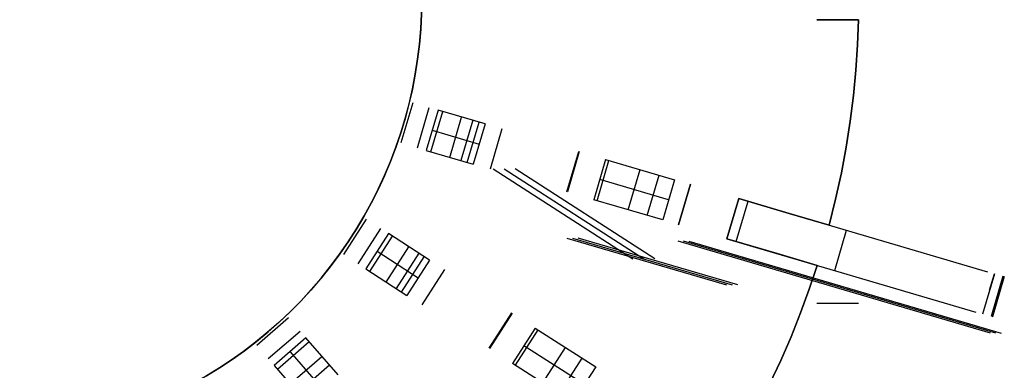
# Model space of a CAD drawing. Header units: millimetres. Extents: x 453 to 1057, y -213 to 387.
# Tile 12 of 17: x 765 to 1047, y -19 to 81. Entities that reach past the tile are written whole.
import ezdxf

# ---------------------------------------------------------------- set-up
doc = ezdxf.new("R2010")
doc.units = ezdxf.units.MM

msp = doc.modelspace()

# ---------------------------------------------------------------- linework, layer by layer
at = {"extrusion": (-4e-05, 5.75113e-06, 1)}
msp.add_lwpolyline([(880.02, 87.01), (879.95, 82.68), (879.72, 78.36), (879.35, 74.05), (878.83, 69.75), (878.16, 65.48), (877.34, 61.23), (876.37, 57.01), (875.26, 52.83), (874.01, 48.69), (872.61, 44.59), (871.07, 40.55), (869.39, 36.56), (867.58, 32.63), (865.63, 28.77), (863.55, 24.98), (861.33, 21.26), (858.99, 17.62), (856.53, 14.06), (853.95, 10.59), (851.24, 7.21), (848.42, 3.93), (845.49, 0.75), (842.45, -2.33), (839.31, -5.3), (836.06, -8.17), (832.72, -10.91), (829.28, -13.54), (825.76, -16.05), (822.15, -18.44), (818.46, -20.7), (814.69, -22.83), (810.85, -24.83), (806.95, -26.7), (802.98, -28.42), (798.96, -30.02), (794.88, -31.47), (790.76, -32.77), (786.59, -33.94), (782.39, -34.96), (778.15, -35.83), (773.88, -36.56), (769.59, -37.14), (765.29, -37.57), (760.97, -37.85), (756.65, -37.98), (752.32, -37.96), (748, -37.79), (743.68, -37.48), (739.38, -37.01), (735.1, -36.39), (730.84, -35.63), (726.61, -34.72), (722.41, -33.66), (718.25, -32.46), (714.14, -31.12), (710.08, -29.63), (706.07, -28.01), (702.11, -26.24), (698.23, -24.34), (694.41, -22.31), (690.66, -20.15), (686.99, -17.86), (683.4, -15.44), (679.9, -12.9), (676.48, -10.24), (673.17, -7.46), (669.95, -4.57), (666.83, -1.57), (663.81, 1.53), (660.91, 4.74), (658.12, 8.05), (655.44, 11.45), (652.89, 14.94), (650.46, 18.52), (648.15, 22.18), (645.97, 25.92), (643.92, 29.73), (642, 33.61), (640.22, 37.55), (638.58, 41.56), (637.08, 45.61), (635.71, 49.72), (634.5, 53.87), (633.42, 58.06), (632.49, 62.29), (631.71, 66.55), (631.08, 70.83), (630.59, 75.13), (630.25, 79.44), (630.07, 83.76), (630.03, 88.09), (630.14, 92.42), (630.4, 96.73), (630.81, 101.04), (631.37, 105.33), (632.08, 109.6), (632.94, 113.84), (633.94, 118.05), (635.09, 122.22)], dxfattribs=at)
at = {"extrusion": (4e-05, -5.75113e-06, 1)}
msp.add_lwpolyline([(635.1, 122.22), (633.95, 118.05), (632.95, 113.84), (632.1, 109.6), (631.39, 105.33), (630.83, 101.04), (630.42, 96.73), (630.15, 92.41), (630.04, 88.09), (630.08, 83.76), (630.27, 79.44), (630.6, 75.12), (631.09, 70.82), (631.72, 66.54), (632.5, 62.29), (633.43, 58.06), (634.51, 53.87), (635.73, 49.72), (637.09, 45.61), (638.59, 41.55), (640.24, 37.55), (642.02, 33.61), (643.93, 29.73), (645.98, 25.92), (648.16, 22.18), (650.47, 18.52), (652.9, 14.94), (655.46, 11.45), (658.13, 8.05), (660.92, 4.74), (663.83, 1.53), (666.84, -1.57), (669.96, -4.57), (673.18, -7.46), (676.5, -10.24), (679.91, -12.9), (683.41, -15.44), (687, -17.86), (690.67, -20.15), (694.42, -22.31), (698.24, -24.35), (702.13, -26.24), (706.08, -28.01), (710.09, -29.63), (714.15, -31.12), (718.27, -32.46), (722.42, -33.66), (726.62, -34.72), (730.85, -35.63), (735.11, -36.4), (739.39, -37.01), (743.69, -37.48), (748.01, -37.8), (752.33, -37.96), (756.66, -37.98), (760.98, -37.85), (765.3, -37.57), (769.61, -37.14), (773.9, -36.56), (778.16, -35.84), (782.4, -34.96), (786.6, -33.94), (790.77, -32.78), (794.9, -31.47), (798.97, -30.02), (803, -28.43), (806.96, -26.7), (810.87, -24.83), (814.71, -22.83), (818.47, -20.7), (822.16, -18.44), (825.77, -16.06), (829.3, -13.55), (832.73, -10.92), (836.07, -8.17), (839.32, -5.31), (842.46, -2.33), (845.5, 0.75), (848.43, 3.93), (851.25, 7.21), (853.96, 10.59), (856.54, 14.06), (859.01, 17.62), (861.35, 21.26), (863.56, 24.98), (865.64, 28.77), (867.59, 32.63), (869.41, 36.56), (871.08, 40.55), (872.62, 44.59), (874.02, 48.69), (875.27, 52.83), (876.38, 57.01), (877.35, 61.23), (878.17, 65.48), (878.84, 69.75), (879.36, 74.05), (879.74, 78.36), (879.96, 82.68), (880.04, 87.01)], dxfattribs=at)
for points in [[(879.95, 82.67), (879.73, 78.34), (879.35, 74.01), (878.83, 69.71), (878.15, 65.42), (877.33, 61.16), (876.36, 56.93), (875.24, 52.74), (873.98, 48.59), (872.57, 44.48), (871.03, 40.43), (869.34, 36.43), (867.52, 32.49), (865.56, 28.62), (863.46, 24.82), (861.24, 21.09), (858.89, 17.45), (856.41, 13.89), (853.81, 10.41), (851.09, 7.03), (848.26, 3.74), (845.31, 0.56), (842.26, -2.52), (839.1, -5.5), (835.84, -8.36), (832.48, -11.11), (829.03, -13.74), (825.49, -16.24), (821.86, -18.63), (818.16, -20.88)], [(1004.96, 81.01), (993.03, 81.01)], [(993.03, 81.01), (1004.96, 81.01)], [(996.52, 22.35), (998.4, 29.8), (1000.03, 37.24), (1001.42, 44.65), (1002.57, 52.03), (1003.5, 59.37), (1004.2, 66.64), (1004.68, 73.86), (1004.96, 81.01)], [(996.52, 22.35), (998.4, 29.8), (1000.03, 37.24), (1001.42, 44.65), (1002.57, 52.03), (1003.5, 59.37), (1004.2, 66.64), (1004.68, 73.86), (1004.96, 81.01)], [(996.52, 22.35), (998.4, 29.8), (1000.03, 37.24), (1001.42, 44.65), (1002.57, 52.03), (1003.5, 59.37), (1004.2, 66.64), (1004.68, 73.86), (1004.96, 81.01)], [(1004.96, 81.01), (1004.68, 73.86), (1004.2, 66.64), (1003.5, 59.37), (1002.57, 52.03), (1001.42, 44.65), (1000.03, 37.24), (998.4, 29.8), (996.52, 22.35)], [(1004.96, 81.01), (1004.68, 73.86), (1004.2, 66.64), (1003.5, 59.37), (1002.57, 52.03), (1001.42, 44.65), (1000.03, 37.24), (998.4, 29.8), (996.52, 22.35)], [(1004.96, 81.01), (1004.68, 73.86), (1004.2, 66.64), (1003.5, 59.37), (1002.57, 52.03), (1001.42, 44.65), (1000.03, 37.24), (998.4, 29.8), (996.52, 22.35)], [(877.43, 57.32), (874.05, 45.81)], [(878.81, 44.41), (882.19, 55.92)], [(884.69, 55.19), (881.31, 43.67)], [(882.63, 43.29), (886.01, 54.8)], [(898.12, 51.24), (884.69, 55.19)], [(888.03, 41.7), (891.41, 53.22)], [(894.59, 52.28), (891.21, 40.77)], [(893.04, 40.23), (896.42, 51.74)], [(898.12, 51.24), (894.74, 39.73)], [(883, 49.43), (896.43, 45.49)], [(902.95, 49.83), (899.57, 38.31)], [(881.31, 43.67), (894.74, 39.73)], [(921.54, 31.86), (924.92, 43.38)], [(925.09, 43.33), (921.71, 31.81)], [(932.6, 41.12), (929.22, 29.61)], [(930.17, 29.33), (933.56, 40.84)], [(932.6, 41.12), (952.32, 35.33)], [(939.08, 26.71), (942.46, 38.23)], [(944.51, 25.12), (947.89, 36.63)], [(950.63, 29.57), (930.91, 35.36)], [(952.32, 35.33), (948.94, 23.82)], [(956.86, 34), (953.48, 22.48)], [(953.48, 22.48), (956.86, 34)], [(948.94, 23.82), (929.22, 29.61)], [(970.69, 29.94), (967.31, 18.42)], [(970.69, 29.94), (967.31, 18.42)], [(970.69, 29.94), (967.31, 18.42)], [(970.69, 29.94), (967.31, 18.42)], [(970.69, 29.94), (967.31, 18.42)], [(970.69, 29.94), (967.31, 18.42)], [(967.31, 18.42), (970.69, 29.94)], [(967.31, 18.42), (970.69, 29.94)], [(967.31, 18.42), (970.69, 29.94)], [(969.99, 17.64), (973.37, 29.15)], [(970.69, 29.94), (985.08, 25.71)], [(985.08, 25.71), (970.69, 29.94)], [(970.69, 29.94), (985.08, 25.71)], [(985.08, 25.71), (970.69, 29.94)], [(970.69, 29.94), (1041.85, 9.04)], [(985.08, 25.71), (996.52, 22.35)], [(996.52, 22.35), (985.08, 25.71)], [(985.08, 25.71), (996.52, 22.35)], [(996.52, 22.35), (985.08, 25.71)], [(864.11, 24.04), (857.62, 13.94)], [(861.79, 11.26), (868.28, 21.36)], [(870.47, 19.95), (863.99, 9.85)], [(882.25, 12.38), (870.47, 19.95)], [(998.16, 9.37), (1001.54, 20.88)], [(865.15, 9.11), (871.63, 19.2)], [(981.7, 14.2), (967.31, 18.42)], [(967.31, 18.42), (981.7, 14.2)], [(981.7, 14.2), (967.31, 18.42)], [(967.31, 18.42), (981.7, 14.2)], [(967.31, 18.42), (1038.46, -2.47)], [(867.23, 14.9), (879.01, 7.33)], [(869.88, 6.07), (876.36, 16.16)], [(879.16, 14.37), (872.67, 4.27)], [(993.14, 10.84), (981.7, 14.2)], [(981.7, 14.2), (993.14, 10.84)], [(993.14, 10.84), (981.7, 14.2)], [(981.7, 14.2), (993.14, 10.84)], [(874.27, 3.24), (880.76, 13.34)], [(882.25, 12.38), (875.76, 2.28)], [(863.99, 9.85), (875.76, 2.28)], [(886.49, 9.66), (880, -0.44)], [(968.53, -43.07), (972.42, -36.44), (976.08, -29.77), (979.5, -23.05), (982.69, -16.29), (985.64, -9.52), (988.37, -2.73), (990.87, 4.06), (993.14, 10.84)], [(968.53, -43.07), (972.42, -36.44), (976.08, -29.77), (979.5, -23.05), (982.69, -16.29), (985.64, -9.52), (988.37, -2.73), (990.87, 4.06), (993.14, 10.84)], [(993.14, 10.84), (990.87, 4.06), (988.37, -2.73), (985.64, -9.52), (982.69, -16.29), (979.5, -23.05), (976.08, -29.77), (972.42, -36.44), (968.53, -43.07)], [(968.53, -43.07), (972.42, -36.44), (976.08, -29.77), (979.5, -23.05), (982.69, -16.29), (985.64, -9.52), (988.37, -2.73), (990.87, 4.06), (993.14, 10.84)], [(993.14, 10.84), (990.87, 4.06), (988.37, -2.73), (985.64, -9.52), (982.69, -16.29), (979.5, -23.05), (976.08, -29.77), (972.42, -36.44), (968.53, -43.07)], [(993.14, 10.84), (990.87, 4.06), (988.37, -2.73), (985.64, -9.52), (982.69, -16.29), (979.5, -23.05), (976.08, -29.77), (972.42, -36.44), (968.53, -43.07)], [(1043.79, 8.47), (1040.41, -3.04)], [(1042.41, 3.75), (1043.79, 8.47)], [(1046.22, 7.76), (1042.84, -3.75)], [(1046.64, 7.64), (1043.26, -3.88)], [(1046.64, 7.64), (1043.26, -3.88)], [(1043.26, -3.88), (1046.64, 7.64)], [(899.26, -12.82), (905.75, -2.72)], [(841.95, -4.14), (832.88, -12)], [(905.9, -2.82), (899.41, -12.91)], [(836.13, -15.75), (845.2, -7.89)], [(912.48, -7.05), (905.99, -17.14)], [(906.83, -17.68), (913.32, -7.59)], [(912.48, -7.05), (929.77, -18.16)], [(846.9, -9.86), (837.84, -17.72)], [(838.74, -18.76), (847.81, -10.9)], [(856.07, -20.44), (846.9, -9.86)], [(842.37, -13.79), (851.54, -24.37)], [(926.53, -23.21), (909.23, -12.09)], [(914.64, -22.7), (921.12, -12.6)], [(842.42, -23.01), (851.49, -15.15)], [(919.4, -25.76), (925.88, -15.66)], [(837.84, -17.72), (847, -28.3)], [(853.66, -17.66), (844.59, -25.52)], [(923.28, -28.25), (905.99, -17.14)], [(929.77, -18.16), (923.28, -28.25)]]:
    msp.add_lwpolyline(points)
at = {"extrusion": (0, 1, 0)}
msp.add_lwpolyline([(-1004.96, -242), (-993.03, -242)], dxfattribs=at)
at = {"extrusion": (1, 0, 0)}
for points in [[(81.01, -172), (81.01, -160)], [(81.01, -254), (81.01, -242)], [(32.67, -51.1), (32.67, -133.31)], [(32.67, -333.58), (32.67, -504.14)], [(29.94, -143), (29.94, -160)], [(29.94, -172), (29.94, -242)], [(29.94, -254), (29.94, -288)], [(24.18, -160), (24.18, -143)], [(24.18, -242), (24.18, -172)], [(24.18, -288), (24.18, -254)], [(21.15, -51.1), (21.15, -133.31)], [(21.15, -333.58), (21.15, -504.14)], [(22.35, -160), (22.35, -172)], [(22.35, -242), (22.35, -254)], [(18.42, -160), (18.42, -143)], [(18.42, -242), (18.42, -172)], [(18.42, -288), (18.42, -254)], [(10.84, -160), (10.84, -172)], [(10.84, -242), (10.84, -254)], [(7.64, -244.77), (7.64, -126.86)], [(1.88, -126.86), (1.88, -244.77)], [(-3.88, -126.86), (-3.88, -244.77)]]:
    msp.add_lwpolyline(points, dxfattribs=at)
at = {"extrusion": (0.281733, 0.959493, -1.24038e-15)}
msp.add_lwpolyline([(-833.31, 0), (-833.03, 0), (-832.75, -0.02), (-832.48, -0.04), (-832.2, -0.08), (-831.93, -0.12), (-831.66, -0.17), (-831.39, -0.23), (-831.12, -0.3), (-830.85, -0.38), (-830.59, -0.47), (-830.33, -0.57), (-830.08, -0.68), (-829.83, -0.8), (-829.58, -0.92), (-829.34, -1.05), (-829.1, -1.19), (-828.87, -1.34), (-828.64, -1.5), (-828.42, -1.67), (-828.2, -1.84), (-827.99, -2.02), (-827.79, -2.21), (-827.59, -2.4), (-827.4, -2.6), (-827.22, -2.81), (-827.04, -3.02), (-826.87, -3.24), (-826.71, -3.47), (-826.56, -3.7), (-826.42, -3.93), (-826.28, -4.17), (-826.15, -4.42), (-826.03, -4.67), (-825.92, -4.92), (-825.82, -5.18), (-825.73, -5.44), (-825.64, -5.7), (-825.57, -5.97), (-825.5, -6.24), (-825.45, -6.51), (-825.4, -6.78), (-825.36, -7.06), (-825.33, -7.33), (-825.31, -7.61), (-825.31, -7.89), (-825.31, -8.16), (-825.32, -8.44), (-825.34, -8.71), (-825.37, -8.99), (-825.41, -9.26), (-825.45, -9.54), (-825.51, -9.81), (-825.58, -10.08), (-825.66, -10.34), (-825.74, -10.6)], dxfattribs=at)
at = {"extrusion": (0.028774, 0.995785, -0.087093)}
for points in [[(-875.41, -3.37), (-892.71, -55.51)], [(-891.19, -56.01), (-873.89, -3.87)], [(-889.66, -56.52), (-872.36, -4.38)]]:
    msp.add_lwpolyline(points, dxfattribs=at)
at = {"extrusion": (0.281733, 0.959493, 3.89483e-15)}
msp.add_lwpolyline([(-825.74, -10.6), (-825.66, -10.34), (-825.58, -10.08), (-825.51, -9.81), (-825.45, -9.54), (-825.41, -9.26), (-825.37, -8.99), (-825.34, -8.71), (-825.32, -8.44), (-825.31, -8.16), (-825.31, -7.89), (-825.31, -7.61), (-825.33, -7.33), (-825.36, -7.06), (-825.4, -6.78), (-825.45, -6.51), (-825.5, -6.24), (-825.57, -5.97), (-825.64, -5.7), (-825.73, -5.44), (-825.82, -5.18), (-825.92, -4.92), (-826.03, -4.67), (-826.15, -4.42), (-826.28, -4.17), (-826.42, -3.93), (-826.56, -3.7), (-826.71, -3.47), (-826.87, -3.24), (-827.04, -3.02), (-827.22, -2.81), (-827.4, -2.6), (-827.59, -2.4), (-827.79, -2.21), (-827.99, -2.02), (-828.2, -1.84), (-828.42, -1.67), (-828.64, -1.5), (-828.87, -1.34), (-829.1, -1.19), (-829.34, -1.05), (-829.58, -0.92), (-829.83, -0.8), (-830.08, -0.68), (-830.33, -0.57), (-830.59, -0.47), (-830.85, -0.38), (-831.12, -0.3), (-831.39, -0.23), (-831.66, -0.17), (-831.93, -0.12), (-832.2, -0.08), (-832.48, -0.04), (-832.75, -0.02), (-833.03, 0), (-833.31, 0)], dxfattribs=at)
at = {"extrusion": (0.281733, 0.959493, 6.39176e-15)}
msp.add_lwpolyline([(-845.53, -65.6), (-845.35, -65.41), (-845.18, -65.22), (-845.01, -65.03), (-844.85, -64.82), (-844.7, -64.61), (-844.55, -64.4), (-844.41, -64.18), (-844.27, -63.96), (-844.15, -63.74), (-844.03, -63.51), (-843.92, -63.27), (-843.81, -63.03), (-843.72, -62.79), (-843.63, -62.55)], dxfattribs=at)
at = {"extrusion": (0.137925, 0.979956, -0.143748)}
for points in [[(-880.46, -39.6), (-957.04, -117.81)], [(-956.17, -118.66), (-879.59, -40.45)], [(-955.3, -119.51), (-878.72, -41.3)]]:
    msp.add_lwpolyline(points, dxfattribs=at)
at = {"extrusion": (0.281733, 0.959493, 4.62638e-15)}
msp.add_lwpolyline([(-852.34, -1.78), (-852.13, -1.62), (-851.91, -1.45), (-851.68, -1.3), (-851.45, -1.16), (-851.22, -1.02), (-850.98, -0.89), (-850.73, -0.77), (-850.48, -0.66), (-850.23, -0.55), (-849.98, -0.46), (-849.72, -0.37), (-849.46, -0.29), (-849.19, -0.23), (-848.93, -0.17), (-848.66, -0.12), (-848.39, -0.07), (-848.12, -0.04), (-847.85, -0.02), (-847.58, 0), (-847.31, 0)], dxfattribs=at)
at = {"extrusion": (0.167321, 0.975737, -0.141214)}
for points in [[(-1027.34, -93.34), (-881.54, 26.72)], [(-880.85, 25.88), (-1026.65, -94.19)], [(-880.16, 25.04), (-1025.96, -95.03)]]:
    msp.add_lwpolyline(points, dxfattribs=at)
at = {"extrusion": (0.281733, 0.959493, -1.99786e-15)}
msp.add_lwpolyline([(-825.74, -10.6), (-825.66, -10.34), (-825.58, -10.08), (-825.51, -9.81), (-825.45, -9.54), (-825.41, -9.26), (-825.37, -8.99), (-825.34, -8.71), (-825.32, -8.44), (-825.31, -8.16), (-825.31, -7.89), (-825.31, -7.61), (-825.33, -7.33), (-825.36, -7.06), (-825.4, -6.78), (-825.45, -6.51), (-825.5, -6.24), (-825.57, -5.97), (-825.64, -5.7), (-825.73, -5.44), (-825.82, -5.18), (-825.92, -4.92), (-826.03, -4.67), (-826.15, -4.42), (-826.28, -4.17), (-826.42, -3.93), (-826.56, -3.7), (-826.71, -3.47), (-826.87, -3.24), (-827.04, -3.02), (-827.22, -2.81), (-827.4, -2.6), (-827.59, -2.4), (-827.79, -2.21), (-827.99, -2.02), (-828.2, -1.84), (-828.42, -1.67), (-828.64, -1.5), (-828.87, -1.34), (-829.1, -1.19), (-829.34, -1.05), (-829.58, -0.92), (-829.83, -0.8), (-830.08, -0.68), (-830.33, -0.57), (-830.59, -0.47), (-830.85, -0.38), (-831.12, -0.3), (-831.39, -0.23), (-831.66, -0.17), (-831.93, -0.12), (-832.2, -0.08), (-832.48, -0.04), (-832.75, -0.02), (-833.03, 0), (-833.31, 0)], dxfattribs=at)
at = {"extrusion": (0.281733, 0.959493, -4.0646e-14)}
msp.add_lwpolyline([(-845.53, -65.6), (-845.35, -65.41), (-845.18, -65.22), (-845.01, -65.03), (-844.85, -64.82), (-844.7, -64.61), (-844.55, -64.4), (-844.41, -64.18), (-844.27, -63.96), (-844.15, -63.74), (-844.03, -63.51), (-843.92, -63.27), (-843.81, -63.03), (-843.72, -62.79), (-843.63, -62.55)], dxfattribs=at)
at = {"extrusion": (0.281733, 0.959493, 1.12425e-15)}
msp.add_lwpolyline([(-847.31, 0), (-847.58, 0), (-847.85, -0.02), (-848.12, -0.04), (-848.39, -0.07), (-848.66, -0.12), (-848.93, -0.17), (-849.19, -0.23), (-849.46, -0.29), (-849.72, -0.37), (-849.98, -0.46), (-850.23, -0.55), (-850.48, -0.66), (-850.73, -0.77), (-850.98, -0.89), (-851.22, -1.02), (-851.45, -1.16), (-851.68, -1.3), (-851.91, -1.45), (-852.13, -1.62), (-852.34, -1.78)], dxfattribs=at)
at = {"extrusion": (0.281733, 0.959493, 8.77422e-15)}
msp.add_lwpolyline([(-875.41, -511.57), (-875.36, -511.84), (-875.32, -512.11), (-875.28, -512.38), (-875.26, -512.65), (-875.24, -512.93), (-875.24, -513.2), (-875.24, -513.48), (-875.25, -513.75), (-875.28, -514.02), (-875.31, -514.29), (-875.35, -514.57), (-875.4, -514.83), (-875.46, -515.1), (-875.53, -515.37), (-875.6, -515.63), (-875.69, -515.89), (-875.79, -516.15), (-875.89, -516.4), (-876, -516.65), (-876.12, -516.89), (-876.25, -517.14), (-876.39, -517.37), (-876.54, -517.6), (-876.69, -517.83), (-876.85, -518.05), (-877.02, -518.27), (-877.2, -518.48), (-877.38, -518.68), (-877.57, -518.88), (-877.77, -519.07), (-877.97, -519.25), (-878.18, -519.43), (-878.39, -519.6), (-878.61, -519.76), (-878.84, -519.92), (-879.07, -520.06), (-879.31, -520.2), (-879.55, -520.33), (-879.79, -520.45), (-880.04, -520.57), (-880.29, -520.67), (-880.55, -520.77), (-880.81, -520.86), (-881.07, -520.94), (-881.34, -521.01), (-881.61, -521.07), (-881.87, -521.12), (-882.14, -521.16), (-882.42, -521.19), (-882.69, -521.22), (-882.96, -521.23), (-883.24, -521.23)], dxfattribs=at)
at = {"extrusion": (0.011705, 0.998283, 0.057394)}
for points in [[(-970.27, -289.9), (-924.52, -513.84)], [(-922.9, -513.5), (-968.65, -289.57)], [(-921.27, -513.17), (-967.02, -289.23)]]:
    msp.add_lwpolyline(points, dxfattribs=at)
at = {"extrusion": (0.281733, 0.959493, -6.08903e-14)}
msp.add_lwpolyline([(-845.53, -65.6), (-845.35, -65.41), (-845.18, -65.22), (-845.01, -65.03), (-844.85, -64.82), (-844.7, -64.61), (-844.55, -64.4), (-844.41, -64.18), (-844.27, -63.96), (-844.15, -63.74), (-844.03, -63.51), (-843.92, -63.27), (-843.81, -63.03), (-843.72, -62.79), (-843.63, -62.55)], dxfattribs=at)
at = {"extrusion": (0.281733, 0.959493, 5.41596e-14)}
msp.add_lwpolyline([(-847.31, 0), (-847.58, 0), (-847.85, -0.02), (-848.12, -0.04), (-848.39, -0.07), (-848.66, -0.12), (-848.93, -0.17), (-849.19, -0.23), (-849.46, -0.29), (-849.72, -0.37), (-849.98, -0.46), (-850.23, -0.55), (-850.48, -0.66), (-850.73, -0.77), (-850.98, -0.89), (-851.22, -1.02), (-851.45, -1.16), (-851.68, -1.3), (-851.91, -1.45), (-852.13, -1.62), (-852.34, -1.78)], dxfattribs=at)
at = {"extrusion": (0.281733, 0.959493, -2.51816e-15)}
msp.add_lwpolyline([(-883.24, -521.23), (-882.96, -521.23), (-882.69, -521.22), (-882.42, -521.19), (-882.14, -521.16), (-881.87, -521.12), (-881.61, -521.07), (-881.34, -521.01), (-881.07, -520.94), (-880.81, -520.86), (-880.55, -520.77), (-880.29, -520.67), (-880.04, -520.57), (-879.79, -520.45), (-879.55, -520.33), (-879.31, -520.2), (-879.07, -520.06), (-878.84, -519.92), (-878.61, -519.76), (-878.39, -519.6), (-878.18, -519.43), (-877.97, -519.25), (-877.77, -519.07), (-877.57, -518.88), (-877.38, -518.68), (-877.2, -518.48), (-877.02, -518.27), (-876.85, -518.05), (-876.69, -517.83), (-876.54, -517.6), (-876.39, -517.37), (-876.25, -517.14), (-876.12, -516.89), (-876, -516.65), (-875.89, -516.4), (-875.79, -516.15), (-875.69, -515.89), (-875.6, -515.63), (-875.53, -515.37), (-875.46, -515.1), (-875.4, -514.83), (-875.35, -514.57), (-875.31, -514.29), (-875.28, -514.02), (-875.25, -513.75), (-875.24, -513.48), (-875.24, -513.2), (-875.24, -512.93), (-875.26, -512.65), (-875.28, -512.38), (-875.32, -512.11), (-875.36, -511.84), (-875.41, -511.57)], dxfattribs=at)
at = {"extrusion": (0.281733, 0.959493, 6.24133e-15)}
msp.add_lwpolyline([(-903.79, -521.23), (-903.96, -521.23), (-904.14, -521.22), (-904.31, -521.21), (-904.48, -521.19), (-904.65, -521.16), (-904.82, -521.13), (-904.98, -521.09), (-905.15, -521.05), (-905.32, -521), (-905.48, -520.94), (-905.64, -520.88), (-905.8, -520.81), (-905.95, -520.74), (-906.11, -520.66), (-906.26, -520.58), (-906.41, -520.49), (-906.55, -520.4), (-906.69, -520.3), (-906.83, -520.2), (-906.97, -520.1), (-907.1, -519.98), (-907.23, -519.87), (-907.35, -519.75), (-907.47, -519.62), (-907.58, -519.49), (-907.69, -519.36), (-907.8, -519.23), (-907.9, -519.09), (-907.99, -518.94), (-908.08, -518.8), (-908.17, -518.65), (-908.25, -518.5), (-908.33, -518.34), (-908.4, -518.18), (-908.46, -518.02), (-908.52, -517.86)], dxfattribs=at)
at = {"extrusion": (0.028774, 0.995785, 0.087093)}
for points in [[(-955.48, -521.26), (-1045.56, -249.75)], [(-1044.04, -249.24), (-953.95, -520.76)], [(-1042.51, -248.73), (-952.43, -520.25)]]:
    msp.add_lwpolyline(points, dxfattribs=at)
at = {"extrusion": (0.281733, 0.959493, -4.56609e-15)}
msp.add_lwpolyline([(-883.24, -521.23), (-882.96, -521.23), (-882.69, -521.22), (-882.42, -521.19), (-882.14, -521.16), (-881.87, -521.12), (-881.61, -521.07), (-881.34, -521.01), (-881.07, -520.94), (-880.81, -520.86), (-880.55, -520.77), (-880.29, -520.67), (-880.04, -520.57), (-879.79, -520.45), (-879.55, -520.33), (-879.31, -520.2), (-879.07, -520.06), (-878.84, -519.92), (-878.61, -519.76), (-878.39, -519.6), (-878.18, -519.43), (-877.97, -519.25), (-877.77, -519.07), (-877.57, -518.88), (-877.38, -518.68), (-877.2, -518.48), (-877.02, -518.27), (-876.85, -518.05), (-876.69, -517.83), (-876.54, -517.6), (-876.39, -517.37), (-876.25, -517.14), (-876.12, -516.89), (-876, -516.65), (-875.89, -516.4), (-875.79, -516.15), (-875.69, -515.89), (-875.6, -515.63), (-875.53, -515.37), (-875.46, -515.1), (-875.4, -514.83), (-875.35, -514.57), (-875.31, -514.29), (-875.28, -514.02), (-875.25, -513.75), (-875.24, -513.48), (-875.24, -513.2), (-875.24, -512.93), (-875.26, -512.65), (-875.28, -512.38), (-875.32, -512.11), (-875.36, -511.84), (-875.41, -511.57)], dxfattribs=at)
at = {"extrusion": (0.281733, 0.959493, 1.28543e-14)}
msp.add_lwpolyline([(-908.52, -517.86), (-908.46, -518.02), (-908.4, -518.18), (-908.33, -518.34), (-908.25, -518.5), (-908.17, -518.65), (-908.08, -518.8), (-907.99, -518.94), (-907.9, -519.09), (-907.8, -519.23), (-907.69, -519.36), (-907.58, -519.49), (-907.47, -519.62), (-907.35, -519.75), (-907.23, -519.87), (-907.1, -519.98), (-906.97, -520.1), (-906.83, -520.2), (-906.69, -520.3), (-906.55, -520.4), (-906.41, -520.49), (-906.26, -520.58), (-906.11, -520.66), (-905.95, -520.74), (-905.8, -520.81), (-905.64, -520.88), (-905.48, -520.94), (-905.32, -521), (-905.15, -521.05), (-904.98, -521.09), (-904.82, -521.13), (-904.65, -521.16), (-904.48, -521.19), (-904.31, -521.21), (-904.14, -521.22), (-903.96, -521.23), (-903.79, -521.23)], dxfattribs=at)
at = {"extrusion": (0.540641, 0.841254, -2.62045e-15)}
msp.add_lwpolyline([(-721.5, 0), (-721.23, 0), (-720.95, -0.02), (-720.68, -0.04), (-720.4, -0.08), (-720.13, -0.12), (-719.86, -0.17), (-719.59, -0.23), (-719.32, -0.3), (-719.05, -0.38), (-718.79, -0.47), (-718.53, -0.57), (-718.28, -0.68), (-718.03, -0.8), (-717.78, -0.92), (-717.54, -1.05), (-717.3, -1.19), (-717.07, -1.34), (-716.84, -1.5), (-716.62, -1.67), (-716.4, -1.84), (-716.19, -2.02), (-715.99, -2.21), (-715.79, -2.4), (-715.6, -2.6), (-715.42, -2.81), (-715.24, -3.02), (-715.07, -3.24), (-714.91, -3.47), (-714.76, -3.7), (-714.61, -3.93), (-714.48, -4.17), (-714.35, -4.42), (-714.23, -4.67), (-714.12, -4.92), (-714.02, -5.18), (-713.92, -5.44), (-713.84, -5.7), (-713.77, -5.97), (-713.7, -6.24), (-713.64, -6.51), (-713.6, -6.78), (-713.56, -7.06), (-713.53, -7.33), (-713.51, -7.61), (-713.5, -7.89), (-713.51, -8.16), (-713.52, -8.44), (-713.54, -8.71), (-713.57, -8.99), (-713.6, -9.26), (-713.65, -9.54), (-713.71, -9.81), (-713.78, -10.08), (-713.85, -10.34), (-713.94, -10.6)], dxfattribs=at)
at = {"extrusion": (0.048973, 0.984387, -0.169065)}
for points in [[(-861.85, 0.87), (-877.36, -51.84)], [(-874.37, -52.72), (-858.86, -0.01)], [(-871.38, -53.6), (-855.87, -0.89)]]:
    msp.add_lwpolyline(points, dxfattribs=at)
at = {"extrusion": (0.281733, 0.959493, -1.21811e-14)}
msp.add_lwpolyline([(-908.52, -517.86), (-908.46, -518.02), (-908.4, -518.18), (-908.33, -518.34), (-908.25, -518.5), (-908.17, -518.65), (-908.08, -518.8), (-907.99, -518.94), (-907.9, -519.09), (-907.8, -519.23), (-907.69, -519.36), (-907.58, -519.49), (-907.47, -519.62), (-907.35, -519.75), (-907.23, -519.87), (-907.1, -519.98), (-906.97, -520.1), (-906.83, -520.2), (-906.69, -520.3), (-906.55, -520.4), (-906.41, -520.49), (-906.26, -520.58), (-906.11, -520.66), (-905.95, -520.74), (-905.8, -520.81), (-905.64, -520.88), (-905.48, -520.94), (-905.32, -521), (-905.15, -521.05), (-904.98, -521.09), (-904.82, -521.13), (-904.65, -521.16), (-904.48, -521.19), (-904.31, -521.21), (-904.14, -521.22), (-903.96, -521.23), (-903.79, -521.23)], dxfattribs=at)
at = {"extrusion": (0.540641, 0.841254, 3.02575e-15)}
msp.add_lwpolyline([(-713.94, -10.6), (-713.85, -10.34), (-713.78, -10.08), (-713.71, -9.81), (-713.65, -9.54), (-713.6, -9.26), (-713.57, -8.99), (-713.54, -8.71), (-713.52, -8.44), (-713.51, -8.16), (-713.5, -7.89), (-713.51, -7.61), (-713.53, -7.33), (-713.56, -7.06), (-713.6, -6.78), (-713.64, -6.51), (-713.7, -6.24), (-713.77, -5.97), (-713.84, -5.7), (-713.92, -5.44), (-714.02, -5.18), (-714.12, -4.92), (-714.23, -4.67), (-714.35, -4.42), (-714.48, -4.17), (-714.61, -3.93), (-714.76, -3.7), (-714.91, -3.47), (-715.07, -3.24), (-715.24, -3.02), (-715.42, -2.81), (-715.6, -2.6), (-715.79, -2.4), (-715.99, -2.21), (-716.19, -2.02), (-716.4, -1.84), (-716.62, -1.67), (-716.84, -1.5), (-717.07, -1.34), (-717.3, -1.19), (-717.54, -1.05), (-717.78, -0.92), (-718.03, -0.8), (-718.28, -0.68), (-718.53, -0.57), (-718.79, -0.47), (-719.05, -0.38), (-719.32, -0.3), (-719.59, -0.23), (-719.86, -0.17), (-720.13, -0.12), (-720.4, -0.08), (-720.68, -0.04), (-720.95, -0.02), (-721.23, 0), (-721.5, 0)], dxfattribs=at)
at = {"extrusion": (0.540641, 0.841254, -7.99403e-15)}
msp.add_lwpolyline([(-713.94, -10.6), (-713.85, -10.34), (-713.78, -10.08), (-713.71, -9.81), (-713.65, -9.54), (-713.6, -9.26), (-713.57, -8.99), (-713.54, -8.71), (-713.52, -8.44), (-713.51, -8.16), (-713.5, -7.89), (-713.51, -7.61), (-713.53, -7.33), (-713.56, -7.06), (-713.6, -6.78), (-713.64, -6.51), (-713.7, -6.24), (-713.77, -5.97), (-713.84, -5.7), (-713.92, -5.44), (-714.02, -5.18), (-714.12, -4.92), (-714.23, -4.67), (-714.35, -4.42), (-714.48, -4.17), (-714.61, -3.93), (-714.76, -3.7), (-714.91, -3.47), (-715.07, -3.24), (-715.24, -3.02), (-715.42, -2.81), (-715.6, -2.6), (-715.79, -2.4), (-715.99, -2.21), (-716.19, -2.02), (-716.4, -1.84), (-716.62, -1.67), (-716.84, -1.5), (-717.07, -1.34), (-717.3, -1.19), (-717.54, -1.05), (-717.78, -0.92), (-718.03, -0.8), (-718.28, -0.68), (-718.53, -0.57), (-718.79, -0.47), (-719.05, -0.38), (-719.32, -0.3), (-719.59, -0.23), (-719.86, -0.17), (-720.13, -0.12), (-720.4, -0.08), (-720.68, -0.04), (-720.95, -0.02), (-721.23, 0), (-721.5, 0)], dxfattribs=at)
at = {"extrusion": (0.540641, 0.841254, -1.128e-13)}
msp.add_lwpolyline([(-733.73, -65.6), (-733.55, -65.41), (-733.38, -65.22), (-733.21, -65.03), (-733.05, -64.82), (-732.89, -64.61), (-732.75, -64.4), (-732.61, -64.18), (-732.47, -63.96), (-732.35, -63.74), (-732.23, -63.51), (-732.11, -63.27), (-732.01, -63.03), (-731.91, -62.79), (-731.83, -62.55)], dxfattribs=at)
at = {"extrusion": (0.246101, 0.924042, -0.292541)}
for points in [[(-847.66, 7.35), (-921.35, -73.59)], [(-919.51, -75.26), (-845.83, 5.68)], [(-917.68, -76.93), (-843.99, 4.01)]]:
    msp.add_lwpolyline(points, dxfattribs=at)
at = {"extrusion": (0.540641, 0.841254, 9.5003e-14)}
msp.add_lwpolyline([(-740.54, -1.78), (-740.33, -1.62), (-740.11, -1.45), (-739.88, -1.3), (-739.65, -1.16), (-739.41, -1.02), (-739.17, -0.89), (-738.93, -0.77), (-738.68, -0.66), (-738.43, -0.55), (-738.18, -0.46), (-737.92, -0.37), (-737.66, -0.29), (-737.39, -0.23), (-737.13, -0.17), (-736.86, -0.12), (-736.59, -0.07), (-736.32, -0.04), (-736.05, -0.02), (-735.78, 0), (-735.51, 0)], dxfattribs=at)
at = {"extrusion": (0.540641, 0.841254, 2.77432e-14)}
msp.add_lwpolyline([(-733.73, -65.6), (-733.55, -65.41), (-733.38, -65.22), (-733.21, -65.03), (-733.05, -64.82), (-732.89, -64.61), (-732.75, -64.4), (-732.61, -64.18), (-732.47, -63.96), (-732.35, -63.74), (-732.23, -63.51), (-732.11, -63.27), (-732.01, -63.03), (-731.91, -62.79), (-731.83, -62.55)], dxfattribs=at)
at = {"extrusion": (0.302704, 0.907452, -0.29138)}
for points in [[(-980.13, -41.55), (-837.88, 82.7)], [(-836.4, 81.01), (-978.65, -43.25)], [(-834.92, 79.31), (-977.17, -44.94)]]:
    msp.add_lwpolyline(points, dxfattribs=at)
at = {"extrusion": (0.281733, 0.959493, 1.14738e-14)}
msp.add_lwpolyline([(-1002.09, -126.86), (-1002.09, -126.59), (-1002.07, -126.32), (-1002.05, -126.04), (-1002.01, -125.77), (-1001.97, -125.5), (-1001.92, -125.23), (-1001.86, -124.96), (-1001.79, -124.7), (-1001.71, -124.44), (-1001.63, -124.18), (-1001.53, -123.92), (-1001.42, -123.67), (-1001.31, -123.42), (-1001.19, -123.17), (-1001.06, -122.93), (-1000.92, -122.7), (-1000.77, -122.46), (-1000.62, -122.24), (-1000.46, -122.02), (-1000.29, -121.8), (-1000.11, -121.59), (-999.93, -121.39), (-999.74, -121.19), (-999.54, -121), (-999.33, -120.82), (-999.12, -120.65)], dxfattribs=at)
at = {"extrusion": (0.540641, 0.841254, -7.99873e-14)}
msp.add_lwpolyline([(-735.51, 0), (-735.78, 0), (-736.05, -0.02), (-736.32, -0.04), (-736.59, -0.07), (-736.86, -0.12), (-737.13, -0.17), (-737.39, -0.23), (-737.66, -0.29), (-737.92, -0.37), (-738.18, -0.46), (-738.43, -0.55), (-738.68, -0.66), (-738.93, -0.77), (-739.17, -0.89), (-739.41, -1.02), (-739.65, -1.16), (-739.88, -1.3), (-740.11, -1.45), (-740.33, -1.62), (-740.54, -1.78)], dxfattribs=at)
at = {"extrusion": (0.281733, 0.959493, -5.07637e-14)}
msp.add_lwpolyline([(-1001.65, -247.38), (-1001.74, -247.13), (-1001.81, -246.87), (-1001.88, -246.61), (-1001.93, -246.35), (-1001.98, -246.09), (-1002.02, -245.83), (-1002.05, -245.57), (-1002.07, -245.3), (-1002.09, -245.04), (-1002.09, -244.77)], dxfattribs=at)
at = {"extrusion": (0.540641, 0.841254, 1.03566e-13)}
msp.add_lwpolyline([(-733.73, -65.6), (-733.55, -65.41), (-733.38, -65.22), (-733.21, -65.03), (-733.05, -64.82), (-732.89, -64.61), (-732.75, -64.4), (-732.61, -64.18), (-732.47, -63.96), (-732.35, -63.74), (-732.23, -63.51), (-732.11, -63.27), (-732.01, -63.03), (-731.91, -62.79), (-731.83, -62.55)], dxfattribs=at)
at = {"extrusion": (0.540641, 0.841254, 5.20473e-14)}
msp.add_lwpolyline([(-735.51, 0), (-735.78, 0), (-736.05, -0.02), (-736.32, -0.04), (-736.59, -0.07), (-736.86, -0.12), (-737.13, -0.17), (-737.39, -0.23), (-737.66, -0.29), (-737.92, -0.37), (-738.18, -0.46), (-738.43, -0.55), (-738.68, -0.66), (-738.93, -0.77), (-739.17, -0.89), (-739.41, -1.02), (-739.65, -1.16), (-739.88, -1.3), (-740.11, -1.45), (-740.33, -1.62), (-740.54, -1.78)], dxfattribs=at)
at = {"extrusion": (0.281733, 0.959493, 1.35283e-14)}
msp.add_lwpolyline([(-999.12, -120.65), (-999.33, -120.82), (-999.54, -121), (-999.74, -121.19), (-999.93, -121.39), (-1000.11, -121.59), (-1000.29, -121.8), (-1000.46, -122.02), (-1000.62, -122.24), (-1000.77, -122.46), (-1000.92, -122.7), (-1001.06, -122.93), (-1001.19, -123.17), (-1001.31, -123.42), (-1001.42, -123.67), (-1001.53, -123.92), (-1001.63, -124.18), (-1001.71, -124.44), (-1001.79, -124.7), (-1001.86, -124.96), (-1001.92, -125.23), (-1001.97, -125.5), (-1002.01, -125.77), (-1002.05, -126.04), (-1002.07, -126.32), (-1002.09, -126.59), (-1002.09, -126.86)], dxfattribs=at)
at = {"extrusion": (0.281733, 0.959493, -2.84727e-14)}
msp.add_lwpolyline([(-1002.09, -244.77), (-1002.09, -245.04), (-1002.07, -245.3), (-1002.05, -245.57), (-1002.02, -245.83), (-1001.98, -246.09), (-1001.93, -246.35), (-1001.88, -246.61), (-1001.81, -246.87), (-1001.74, -247.13), (-1001.65, -247.38)], dxfattribs=at)
at = {"extrusion": (0.540641, 0.841254, 3.07728e-14)}
msp.add_lwpolyline([(-763.61, -511.57), (-763.56, -511.84), (-763.51, -512.11), (-763.48, -512.38), (-763.46, -512.65), (-763.44, -512.93), (-763.44, -513.2), (-763.44, -513.48), (-763.45, -513.75), (-763.47, -514.02), (-763.51, -514.29), (-763.55, -514.57), (-763.6, -514.83), (-763.66, -515.1), (-763.73, -515.37), (-763.8, -515.63), (-763.89, -515.89), (-763.98, -516.15), (-764.09, -516.4), (-764.2, -516.65), (-764.32, -516.89), (-764.45, -517.14), (-764.59, -517.37), (-764.74, -517.6), (-764.89, -517.83), (-765.05, -518.05), (-765.22, -518.27), (-765.39, -518.48), (-765.58, -518.68), (-765.77, -518.88), (-765.96, -519.07), (-766.17, -519.25), (-766.38, -519.43), (-766.59, -519.6), (-766.81, -519.76), (-767.04, -519.92), (-767.27, -520.06), (-767.51, -520.2), (-767.75, -520.33), (-767.99, -520.45), (-768.24, -520.57), (-768.49, -520.67), (-768.75, -520.77), (-769.01, -520.86), (-769.27, -520.94), (-769.54, -521.01), (-769.8, -521.07), (-770.07, -521.12), (-770.34, -521.16), (-770.62, -521.19), (-770.89, -521.22), (-771.16, -521.23), (-771.44, -521.23)], dxfattribs=at)
at = {"extrusion": (0.75575, 0.654861, -4.27304e-15)}
msp.add_lwpolyline([(-562.06, 0), (-561.78, 0), (-561.5, -0.02), (-561.23, -0.04), (-560.95, -0.08), (-560.68, -0.12), (-560.41, -0.17), (-560.14, -0.23), (-559.87, -0.3), (-559.61, -0.38), (-559.34, -0.47), (-559.09, -0.57), (-558.83, -0.68), (-558.58, -0.8), (-558.33, -0.92), (-558.09, -1.05), (-557.85, -1.19), (-557.62, -1.34), (-557.39, -1.5), (-557.17, -1.67), (-556.95, -1.84), (-556.74, -2.02), (-556.54, -2.21), (-556.34, -2.4), (-556.15, -2.6), (-555.97, -2.81), (-555.79, -3.02), (-555.62, -3.24), (-555.46, -3.47), (-555.31, -3.7), (-555.17, -3.93), (-555.03, -4.17), (-554.9, -4.42), (-554.78, -4.67), (-554.67, -4.92), (-554.57, -5.18), (-554.48, -5.44), (-554.39, -5.7), (-554.32, -5.97), (-554.25, -6.24), (-554.2, -6.51), (-554.15, -6.78), (-554.11, -7.06), (-554.08, -7.33), (-554.07, -7.61), (-554.06, -7.89), (-554.06, -8.16), (-554.07, -8.44), (-554.09, -8.71), (-554.12, -8.99), (-554.16, -9.26), (-554.2, -9.54), (-554.26, -9.81), (-554.33, -10.08), (-554.41, -10.34), (-554.49, -10.6)], dxfattribs=at)
at = {"extrusion": (0.977008, 0.053692, 0.20633)}
for points in [[(-50.34, -183.79), (-64.48, -236.87)], [(-68.15, -235.9), (-54.01, -182.81)], [(-71.83, -234.92), (-57.69, -181.83)]]:
    msp.add_lwpolyline(points, dxfattribs=at)
at = {"extrusion": (0.019786, 0.993662, 0.11065)}
for points in [[(-946.25, -285.16), (-905.77, -510.11)], [(-902.63, -509.55), (-943.11, -284.6)], [(-899.49, -508.98), (-939.97, -284.03)]]:
    msp.add_lwpolyline(points, dxfattribs=at)
at = {"extrusion": (0.281733, 0.959493, 3.24052e-14)}
msp.add_lwpolyline([(-999.12, -120.65), (-999.33, -120.82), (-999.54, -121), (-999.74, -121.19), (-999.93, -121.39), (-1000.11, -121.59), (-1000.29, -121.8), (-1000.46, -122.02), (-1000.62, -122.24), (-1000.77, -122.46), (-1000.92, -122.7), (-1001.06, -122.93), (-1001.19, -123.17), (-1001.31, -123.42), (-1001.42, -123.67), (-1001.53, -123.92), (-1001.63, -124.18), (-1001.71, -124.44), (-1001.79, -124.7), (-1001.86, -124.96), (-1001.92, -125.23), (-1001.97, -125.5), (-1002.01, -125.77), (-1002.05, -126.04), (-1002.07, -126.32), (-1002.09, -126.59), (-1002.09, -126.86)], dxfattribs=at)
at = {"extrusion": (0.281733, 0.959493, 1.09393e-13)}
msp.add_lwpolyline([(-1002.09, -244.77), (-1002.09, -245.04), (-1002.07, -245.3), (-1002.05, -245.57), (-1002.02, -245.83), (-1001.98, -246.09), (-1001.93, -246.35), (-1001.88, -246.61), (-1001.81, -246.87), (-1001.74, -247.13), (-1001.65, -247.38)], dxfattribs=at)
at = {"extrusion": (0.75575, 0.654861, -4.32383e-15)}
msp.add_lwpolyline([(-554.49, -10.6), (-554.41, -10.34), (-554.33, -10.08), (-554.26, -9.81), (-554.2, -9.54), (-554.16, -9.26), (-554.12, -8.99), (-554.09, -8.71), (-554.07, -8.44), (-554.06, -8.16), (-554.06, -7.89), (-554.07, -7.61), (-554.08, -7.33), (-554.11, -7.06), (-554.15, -6.78), (-554.2, -6.51), (-554.25, -6.24), (-554.32, -5.97), (-554.39, -5.7), (-554.48, -5.44), (-554.57, -5.18), (-554.67, -4.92), (-554.78, -4.67), (-554.9, -4.42), (-555.03, -4.17), (-555.17, -3.93), (-555.31, -3.7), (-555.46, -3.47), (-555.62, -3.24), (-555.79, -3.02), (-555.97, -2.81), (-556.15, -2.6), (-556.34, -2.4), (-556.54, -2.21), (-556.74, -2.02), (-556.95, -1.84), (-557.17, -1.67), (-557.39, -1.5), (-557.62, -1.34), (-557.85, -1.19), (-558.09, -1.05), (-558.33, -0.92), (-558.58, -0.8), (-558.83, -0.68), (-559.09, -0.57), (-559.34, -0.47), (-559.61, -0.38), (-559.87, -0.3), (-560.14, -0.23), (-560.41, -0.17), (-560.68, -0.12), (-560.95, -0.08), (-561.23, -0.04), (-561.5, -0.02), (-561.78, 0), (-562.06, 0)], dxfattribs=at)
at = {"extrusion": (0.540641, 0.841254, 7.44e-15)}
msp.add_lwpolyline([(-771.44, -521.23), (-771.16, -521.23), (-770.89, -521.22), (-770.62, -521.19), (-770.34, -521.16), (-770.07, -521.12), (-769.8, -521.07), (-769.54, -521.01), (-769.27, -520.94), (-769.01, -520.86), (-768.75, -520.77), (-768.49, -520.67), (-768.24, -520.57), (-767.99, -520.45), (-767.75, -520.33), (-767.51, -520.2), (-767.27, -520.06), (-767.04, -519.92), (-766.81, -519.76), (-766.59, -519.6), (-766.38, -519.43), (-766.17, -519.25), (-765.96, -519.07), (-765.77, -518.88), (-765.58, -518.68), (-765.39, -518.48), (-765.22, -518.27), (-765.05, -518.05), (-764.89, -517.83), (-764.74, -517.6), (-764.59, -517.37), (-764.45, -517.14), (-764.32, -516.89), (-764.2, -516.65), (-764.09, -516.4), (-763.98, -516.15), (-763.89, -515.89), (-763.8, -515.63), (-763.73, -515.37), (-763.66, -515.1), (-763.6, -514.83), (-763.55, -514.57), (-763.51, -514.29), (-763.47, -514.02), (-763.45, -513.75), (-763.44, -513.48), (-763.44, -513.2), (-763.44, -512.93), (-763.46, -512.65), (-763.48, -512.38), (-763.51, -512.11), (-763.56, -511.84), (-763.61, -511.57)], dxfattribs=at)
at = {"extrusion": (0.75575, 0.654861, -3.00996e-14)}
msp.add_lwpolyline([(-554.49, -10.6), (-554.41, -10.34), (-554.33, -10.08), (-554.26, -9.81), (-554.2, -9.54), (-554.16, -9.26), (-554.12, -8.99), (-554.09, -8.71), (-554.07, -8.44), (-554.06, -8.16), (-554.06, -7.89), (-554.07, -7.61), (-554.08, -7.33), (-554.11, -7.06), (-554.15, -6.78), (-554.2, -6.51), (-554.25, -6.24), (-554.32, -5.97), (-554.39, -5.7), (-554.48, -5.44), (-554.57, -5.18), (-554.67, -4.92), (-554.78, -4.67), (-554.9, -4.42), (-555.03, -4.17), (-555.17, -3.93), (-555.31, -3.7), (-555.46, -3.47), (-555.62, -3.24), (-555.79, -3.02), (-555.97, -2.81), (-556.15, -2.6), (-556.34, -2.4), (-556.54, -2.21), (-556.74, -2.02), (-556.95, -1.84), (-557.17, -1.67), (-557.39, -1.5), (-557.62, -1.34), (-557.85, -1.19), (-558.09, -1.05), (-558.33, -0.92), (-558.58, -0.8), (-558.83, -0.68), (-559.09, -0.57), (-559.34, -0.47), (-559.61, -0.38), (-559.87, -0.3), (-560.14, -0.23), (-560.41, -0.17), (-560.68, -0.12), (-560.95, -0.08), (-561.23, -0.04), (-561.5, -0.02), (-561.78, 0), (-562.06, 0)], dxfattribs=at)
at = {"extrusion": (0.540641, 0.841254, -2.24033e-15)}
msp.add_lwpolyline([(-771.44, -521.23), (-771.16, -521.23), (-770.89, -521.22), (-770.62, -521.19), (-770.34, -521.16), (-770.07, -521.12), (-769.8, -521.07), (-769.54, -521.01), (-769.27, -520.94), (-769.01, -520.86), (-768.75, -520.77), (-768.49, -520.67), (-768.24, -520.57), (-767.99, -520.45), (-767.75, -520.33), (-767.51, -520.2), (-767.27, -520.06), (-767.04, -519.92), (-766.81, -519.76), (-766.59, -519.6), (-766.38, -519.43), (-766.17, -519.25), (-765.96, -519.07), (-765.77, -518.88), (-765.58, -518.68), (-765.39, -518.48), (-765.22, -518.27), (-765.05, -518.05), (-764.89, -517.83), (-764.74, -517.6), (-764.59, -517.37), (-764.45, -517.14), (-764.32, -516.89), (-764.2, -516.65), (-764.09, -516.4), (-763.98, -516.15), (-763.89, -515.89), (-763.8, -515.63), (-763.73, -515.37), (-763.66, -515.1), (-763.6, -514.83), (-763.55, -514.57), (-763.51, -514.29), (-763.47, -514.02), (-763.45, -513.75), (-763.44, -513.48), (-763.44, -513.2), (-763.44, -512.93), (-763.46, -512.65), (-763.48, -512.38), (-763.51, -512.11), (-763.56, -511.84), (-763.61, -511.57)], dxfattribs=at)
at = {"extrusion": (0.75575, 0.654861, -9.76667e-14)}
msp.add_lwpolyline([(-574.28, -65.6), (-574.1, -65.41), (-573.93, -65.22), (-573.76, -65.03), (-573.6, -64.82), (-573.45, -64.61), (-573.3, -64.4), (-573.16, -64.18), (-573.02, -63.96), (-572.9, -63.74), (-572.78, -63.51), (-572.67, -63.27), (-572.56, -63.03), (-572.47, -62.79), (-572.38, -62.55)], dxfattribs=at)
at = {"extrusion": (0.540641, 0.841254, -1.61409e-14)}
msp.add_lwpolyline([(-791.99, -521.23), (-792.16, -521.23), (-792.33, -521.22), (-792.51, -521.21), (-792.68, -521.19), (-792.85, -521.16), (-793.02, -521.13), (-793.18, -521.09), (-793.35, -521.05), (-793.51, -521), (-793.68, -520.94), (-793.84, -520.88), (-794, -520.81), (-794.15, -520.74), (-794.31, -520.66), (-794.46, -520.58), (-794.61, -520.49), (-794.75, -520.4), (-794.89, -520.3), (-795.03, -520.2), (-795.17, -520.1), (-795.3, -519.98), (-795.42, -519.87), (-795.55, -519.75), (-795.67, -519.62), (-795.78, -519.49), (-795.89, -519.36), (-796, -519.23), (-796.1, -519.09), (-796.19, -518.94), (-796.28, -518.8), (-796.37, -518.65), (-796.45, -518.5), (-796.52, -518.34), (-796.59, -518.18), (-796.66, -518.02), (-796.72, -517.86)], dxfattribs=at)

doc.saveas('drawing.dxf')
